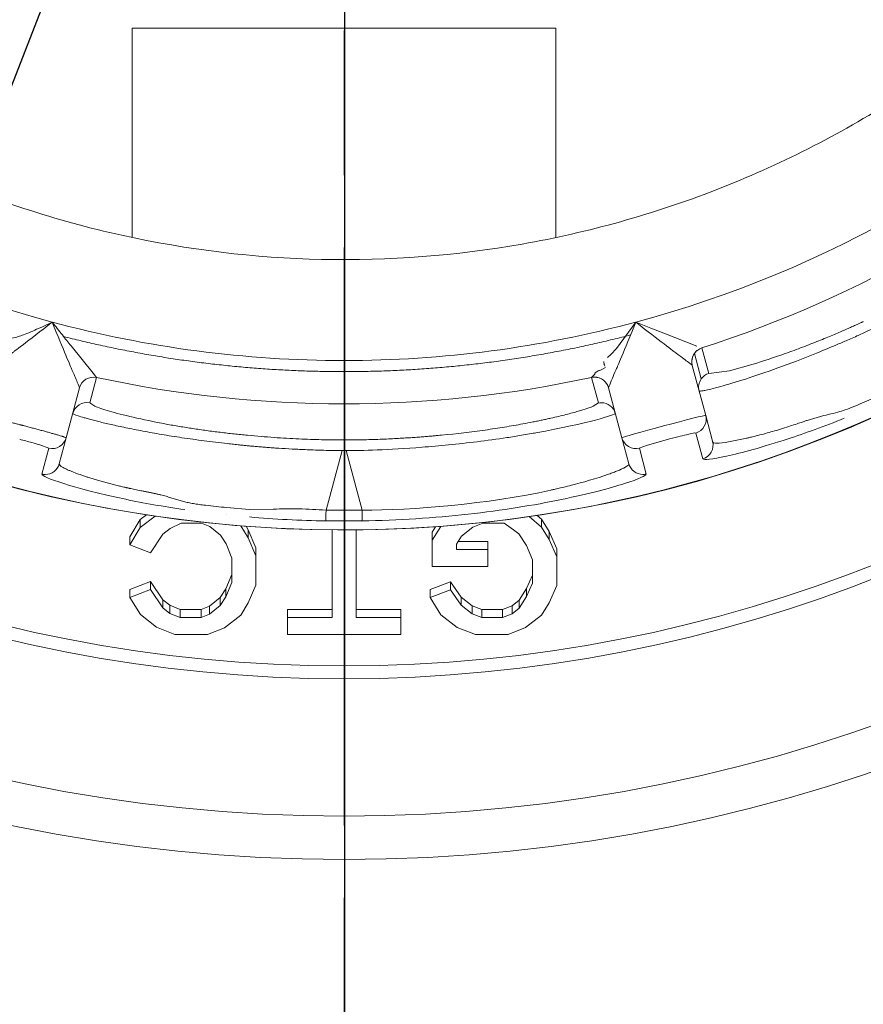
# Model space of a CAD drawing. Extents: x 0 to 283, y 0 to 196.
# Tile 17 of 28: x 229.17 to 232.09, y 89.41 to 92.82. Entities that reach past the tile are written whole.
import ezdxf

# ---------------------------------------------------------------- set-up
doc = ezdxf.new("R2010")
doc.units = 0
doc.linetypes.add('CENTER', pattern=[12, 8, -1, 2, -1])
doc.layers.get('0').update_dxf_attribs({"linetype": 'CONTINUOUS'})
doc.layers.get('DEFPOINTS').update_dxf_attribs({"linetype": 'CONTINUOUS'})
doc.layers.add('CTR', color=7, linetype='CENTER')
doc.layers.add('DIM', color=7, linetype='CONTINUOUS')
doc.layers.add('TANGENT EDGES', color=7, linetype='CONTINUOUS', lineweight=0)
doc.layers.add('VISIBLE', color=255, linetype='CONTINUOUS', lineweight=0)
doc.styles.add('SANSSERIF', font='sanss___.ttf')
doc.dimstyles.new('ISO-25', dxfattribs={"dimtxt": 2.5, "dimasz": 2.5, "dimexe": 1.25, "dimexo": 1, "dimgap": 0.6, "dimtad": 1, "dimdec": 1, "dimzin": 9, "dimdsep": 46, "dimtxsty": 'SANSSERIF', "dimcen": 0.75, "dimadec": 1, "dimazin": 0, "dimtfac": 1, "dimtdec": 1, "dimtmove": 0, "dimatfit": 3, "dimfxl": 1, "dimarcsym": 0})
doc.dimstyles.new('ISO-25$0', dxfattribs={"dimtxt": 2.5, "dimasz": 2.5, "dimexe": 1.25, "dimexo": 1, "dimgap": 0.6, "dimtad": 1, "dimdec": 1, "dimzin": 9, "dimdsep": 46, "dimtxsty": 'SANSSERIF', "dimcen": 0.75, "dimadec": 1, "dimazin": 0, "dimtfac": 1, "dimtdec": 1, "dimtmove": 0, "dimatfit": 3, "dimfxl": 1, "dimarcsym": 0})

# ---------------------------------------------------------------- blocks, each defined once
blk = doc.blocks.new('*D10')
at = {"layer": 'DEFPOINTS', "color": 0, "transparency": 16777216}
for p in [(230.2915, 95.5383), (239.1665, 73.8132), (256.1127, 73.8132)]:
    blk.add_point(p, dxfattribs=at)
at = {"layer": 'DIM', "color": 0, "lineweight": -2, "transparency": 16777216}
for p, q in [((256.1127, 95.5383), (256.1127, 120.1341)), ((232.2915, 95.5383), (258.6127, 95.5383)), ((256.1127, 78.8132), (256.1127, 90.5383)), ((241.1665, 73.8132), (258.6127, 73.8132))]:
    blk.add_line(p, q, dxfattribs=at)
at = {"layer": 'DIM', "color": 0, "transparency": 16777216}
for points in [[(255.2794, 90.5383), (256.946, 90.5383), (256.1127, 95.5383)], [(255.2794, 78.8132), (256.946, 78.8132), (256.1127, 73.8132)]]:
    blk.add_solid(points, dxfattribs=at)
at = {"layer": 'DIM', "color": 0, "transparency": 16777216, "insert": (252.3338, 110.5939), "char_height": 5, "attachment_point": 5, "rotation": 90, "style": 'SANSSERIF'}
blk.add_mtext('43.45', dxfattribs=at)
blk = doc.blocks.new('*D11')
at = {"layer": 'DEFPOINTS', "color": 0, "transparency": 16777216}
for p in [(230.2926, 95.5386), (242.9165, 77.5632), (242.9165, 52.6763)]:
    blk.add_point(p, dxfattribs=at)
at = {"layer": 'DIM', "color": 0, "lineweight": -2, "transparency": 16777216}
for p, q in [((230.2926, 93.5386), (230.2926, 50.1763)), ((242.9165, 75.5632), (242.9165, 50.1763)), ((235.2926, 52.6763), (237.9165, 52.6763)), ((242.9165, 52.6763), (266.9626, 52.6763))]:
    blk.add_line(p, q, dxfattribs=at)
at = {"layer": 'DIM', "color": 0, "transparency": 16777216}
for points in [[(235.2926, 53.5097), (235.2926, 51.843), (230.2926, 52.6763)], [(237.9165, 53.5097), (237.9165, 51.843), (242.9165, 52.6763)]]:
    blk.add_solid(points, dxfattribs=at)
at = {"layer": 'DIM', "color": 0, "transparency": 16777216, "insert": (257.4395, 56.4518), "char_height": 5, "attachment_point": 5, "style": 'SANSSERIF'}
blk.add_mtext('25.25', dxfattribs=at)
blk = doc.blocks.new('*D32')
at = {"color": 0, "lineweight": -2, "transparency": 16777216}
for p, q in [((234.1534, 105.4361), (235.9711, 110.094)), ((232.3357, 100.7782), (228.2459, 90.2979)), ((212.8528, 50.8526), (226.4282, 85.64))]:
    blk.add_line(p, q, dxfattribs=at)
at = {"color": 0, "transparency": 16777216}
for points in [[(233.3771, 105.7391), (234.9297, 105.1332), (232.3357, 100.7782)], [(225.6519, 85.943), (227.2045, 85.3371), (228.2459, 90.2979)]]:
    blk.add_solid(points, dxfattribs=at)
at = {"layer": 'DEFPOINTS', "color": 0, "transparency": 16777216}
for p in [(232.3357, 100.7782), (228.2459, 90.2979)]:
    blk.add_point(p, dxfattribs=at)
at = {"color": 0, "transparency": 16777216, "insert": (213.0431, 61.8292), "char_height": 5, "attachment_point": 5, "rotation": 68.6823, "style": 'SANSSERIF'}
blk.add_mtext('∅22.5', dxfattribs=at)

msp = doc.modelspace()

# ---------------------------------------------------------------- linework, layer by layer
at = {"layer": 'CTR', "ltscale": 0.25}
msp.add_line((230.2915, 107.0303), (230.2915, 84.0439), dxfattribs=at)
at = {"layer": 'TANGENT EDGES'}
for p, q in [((231.5264, 91.5755), (231.5028, 91.6636)), ((231.4954, 91.622), (231.4953, 91.6222)), ((229.4349, 91.5802), (229.429, 91.5582)), ((231.1468, 91.5802), (231.1468, 91.5805)), ((231.1704, 91.4921), (231.1468, 91.5802)), ((229.429, 91.5582), (229.4113, 91.4921)), ((229.376, 91.5446), (229.376, 91.5443)), ((231.2057, 91.5443), (231.2057, 91.5446)), ((229.4284, 91.481), (229.4113, 91.4921)), ((231.1704, 91.4921), (231.1526, 91.4807)), ((231.5072, 91.3883), (231.5317, 91.2988)), ((229.2693, 91.336), (229.2458, 91.2463)), ((230.2838, 91.3273), (230.2286, 91.1215)), ((230.2838, 91.3273), (230.2979, 91.3273)), ((230.353, 91.1215), (230.2979, 91.3273)), ((231.3358, 91.2463), (231.3123, 91.336)), ((230.2908, 90.6913), (230.2908, 90.5826))]:
    msp.add_line(p, q, dxfattribs=at)
for centre, radius, start, end in [((230.2908, 95.5381), 4.4848, 180, 325), ((230.2908, 95.5381), 4.9555, 183.7604, 270), ((230.2908, 95.5381), 4.9555, 270, 356.2396), ((230.2908, 95.5381), 3.8992, 225, 255), ((230.2908, 95.5381), 3.8992, 285, 315), ((231.5435, 91.6351), 0.05, 107.7949, 195), ((231.5437, 91.6349), 0.05, 107.766, 145), ((231.5437, 91.6349), 0.05, 145, 194.9999), ((229.4242, 91.5316), 0.05, 77.7949, 165), ((229.4243, 91.5314), 0.05, 77.766, 164.9999), ((231.1574, 91.5314), 0.05, 90, 102.191), ((231.1574, 91.5314), 0.05, 15.0059, 90), ((229.4007, 91.4433), 0.05, 77.7665, 164.9989), ((231.1809, 91.4432), 0.05, 15.0157, 89.9623), ((231.4934, 91.4363), 0.05, 286.025, 15), ((230.2908, 95.5381), 4.1737, 269.9044, 270.0956), ((231.3002, 91.3845), 0.05, 195, 283.9748), ((231.5174, 91.3467), 0.05, 286.6289, 14.9599), ((229.2574, 91.2949), 0.05, 270.0388, 344.9449)]:
    msp.add_arc(centre, radius, start, end, dxfattribs=at)
for centre, major_axis, ratio, start_param, end_param in [((230.3909, 91.2472), (-1.0385, 0.209), 0.023047, -0.0011, 0.193622), ((230.3569, 91.4094), (-0.9381, 0.0907), 0.085482, 0.567883, 0.766747), ((230.2697, 91.4478), (0.8748, 0.0562), 0.11442, 5.474413, 5.524864), ((230.2296, 91.1344), (-0.0011, -0.05), 0.015514, -1.30897, -0.033518), ((230.2908, 95.1917), (4.2143, 0), 0.965926, -1.585559, -1.556034)]:
    msp.add_ellipse(centre, major_axis=major_axis, ratio=ratio, start_param=start_param, end_param=end_param, dxfattribs=at)
for points, knots in [([(230.2979, 91.3273), (230.3529, 91.3277), (230.4434, 91.3299), (230.6191, 91.3436), (230.6841, 91.35), (230.7854, 91.3625), (230.8197, 91.3672), (230.871, 91.3749), (230.888, 91.3776), (230.9217, 91.3832), (230.9435, 91.387), (231.1353, 91.4218), (231.2306, 91.4514), (231.2293, 91.4562)], [0, 0, 0, 0, 0.25, 0.25, 0.375, 0.375, 0.4375, 0.4375, 0.46875, 0.46875, 0.5, 0.5, 1, 1, 1, 1]), ([(231.1011, 91.4635), (231.0885, 91.4599), (231.0743, 91.456), (231.0585, 91.452), (231.0505, 91.45), (231.0422, 91.448), (231.0334, 91.4459), (231.0247, 91.4438), (231.0155, 91.4417), (231.006, 91.4395), (231.0012, 91.4385), (230.9963, 91.4374), (230.9914, 91.4363), (230.9864, 91.4352), (230.9813, 91.4341), (230.9761, 91.433), (230.9709, 91.4319), (230.9657, 91.4308), (230.9603, 91.4297), (230.9549, 91.4286), (230.9494, 91.4275), (230.9438, 91.4264), (230.9327, 91.4241), (230.9212, 91.4219), (230.9092, 91.4197)], [0.25, 0.25, 0.25, 0.25, 0.3214286, 0.3214286, 0.3214286, 0.3571429, 0.3571429, 0.3571429, 0.3928571, 0.3928571, 0.3928571, 0.4107143, 0.4107143, 0.4107143, 0.4285714, 0.4285714, 0.4285714, 0.4464286, 0.4464286, 0.4464286, 0.4642857, 0.4642857, 0.4642857, 0.5, 0.5, 0.5, 0.5]), ([(231.8922, 91.4318), (231.8907, 91.4314), (231.885, 91.4294), (231.8706, 91.4244), (231.8648, 91.4224), (231.8514, 91.4179), (231.8397, 91.414), (231.8183, 91.407), (231.797, 91.4005), (231.7801, 91.3956)], [0.5000011, 0.5000011, 0.5000011, 0.5000011, 0.53125, 0.53125, 0.546875, 0.546875, 0.5625, 0.5625, 0.6250001, 0.6250001, 0.6250001, 0.6250001]), ([(231.7801, 91.3956), (231.7632, 91.3907), (231.7459, 91.3859), (231.7201, 91.3792), (231.7116, 91.3771), (231.6989, 91.374), (231.6946, 91.373), (231.6863, 91.3711), (231.6857, 91.3709), (231.678, 91.3692)], [0.6250001, 0.6250001, 0.6250001, 0.6250001, 0.6875, 0.6875, 0.71875, 0.71875, 0.734375, 0.734375, 0.7500001, 0.7500001, 0.7500001, 0.7500001]), ([(229.6835, 91.1669), (229.6808, 91.1677), (229.678, 91.1685), (229.6751, 91.1693), (229.6722, 91.1701), (229.6692, 91.1709), (229.6662, 91.1717), (229.6632, 91.1725), (229.6601, 91.1733), (229.6569, 91.1741), (229.6553, 91.1745), (229.6537, 91.1749), (229.6521, 91.1753), (229.6505, 91.1757), (229.6489, 91.176), (229.6472, 91.1764), (229.6456, 91.1768), (229.6439, 91.1772), (229.6422, 91.1776), (229.6405, 91.178), (229.6388, 91.1783), (229.6371, 91.1787), (229.6354, 91.1791), (229.6337, 91.1795), (229.6319, 91.1798), (229.6302, 91.1802), (229.6284, 91.1806), (229.6267, 91.1809), (229.6231, 91.1817), (229.619, 91.1825), (229.6151, 91.1833), (229.6113, 91.1841), (229.6075, 91.1848), (229.6038, 91.1856), (229.6001, 91.1863), (229.5965, 91.1871), (229.5929, 91.1878), (229.5894, 91.1885), (229.5859, 91.1892), (229.5825, 91.1899), (229.5757, 91.1913), (229.5691, 91.1927), (229.5629, 91.194), (229.5598, 91.1946), (229.5567, 91.1953), (229.5537, 91.1959), (229.5523, 91.1962), (229.5508, 91.1965), (229.5493, 91.1968), (229.5479, 91.1972), (229.5464, 91.1975), (229.545, 91.1978), (229.5436, 91.1981), (229.5422, 91.1984), (229.5408, 91.1987), (229.5401, 91.1988), (229.5394, 91.199), (229.5387, 91.1991), (229.538, 91.1993), (229.5373, 91.1994), (229.5366, 91.1996), (229.5353, 91.1999), (229.5339, 91.2002), (229.5326, 91.2005), (229.5313, 91.2008), (229.53, 91.2011), (229.5287, 91.2014), (229.5261, 91.202), (229.5236, 91.2025), (229.5211, 91.2031), (229.5186, 91.2037), (229.5162, 91.2043), (229.5139, 91.2048), (229.5092, 91.206), (229.5033, 91.2074), (229.4974, 91.2089), (229.4915, 91.2104), (229.4857, 91.2119), (229.4799, 91.2134), (229.4742, 91.215), (229.4685, 91.2165), (229.4629, 91.218), (229.4573, 91.2195), (229.4518, 91.2211), (229.4465, 91.2226), (229.4438, 91.2234), (229.4411, 91.2241), (229.4384, 91.2249), (229.4358, 91.2257), (229.4332, 91.2264), (229.4306, 91.2272), (229.4254, 91.2287), (229.4203, 91.2303), (229.4154, 91.2318), (229.4104, 91.2333), (229.4059, 91.2348), (229.4018, 91.2361), (229.3977, 91.2374), (229.3936, 91.2388), (229.3896, 91.2401), (229.3856, 91.2415), (229.3816, 91.2429), (229.3777, 91.2443), (229.3698, 91.2471), (229.3621, 91.2499), (229.3549, 91.2528), (229.3513, 91.2542), (229.3478, 91.2556), (229.3445, 91.257), (229.3411, 91.2584), (229.3379, 91.2598), (229.3349, 91.2612), (229.3288, 91.2639), (229.3234, 91.2666), (229.3189, 91.2691), (229.31, 91.2741), (229.3048, 91.2786), (229.3057, 91.282)], [0.4375, 0.4375, 0.4375, 0.4375, 0.4475446, 0.4475446, 0.4475446, 0.4575893, 0.4575893, 0.4575893, 0.4676339, 0.4676339, 0.4676339, 0.4726562, 0.4726562, 0.4726562, 0.4776786, 0.4776786, 0.4776786, 0.4827009, 0.4827009, 0.4827009, 0.4877232, 0.4877232, 0.4877232, 0.4927455, 0.4927455, 0.4927455, 0.4977679, 0.4977679, 0.4977679, 0.5078125, 0.5078125, 0.5078125, 0.5178571, 0.5178571, 0.5178571, 0.5279018, 0.5279018, 0.5279018, 0.5379464, 0.5379464, 0.5379464, 0.5580357, 0.5580357, 0.5580357, 0.5680804, 0.5680804, 0.5680804, 0.5731027, 0.5731027, 0.5731027, 0.578125, 0.578125, 0.578125, 0.5831473, 0.5831473, 0.5831473, 0.5856585, 0.5856585, 0.5856585, 0.5881696, 0.5881696, 0.5881696, 0.593192, 0.593192, 0.593192, 0.5982143, 0.5982143, 0.5982143, 0.6082589, 0.6082589, 0.6082589, 0.6183036, 0.6183036, 0.6183036, 0.6383929, 0.6383929, 0.6383929, 0.6584821, 0.6584821, 0.6584821, 0.6785714, 0.6785714, 0.6785714, 0.6986607, 0.6986607, 0.6986607, 0.7087054, 0.7087054, 0.7087054, 0.71875, 0.71875, 0.71875, 0.7388393, 0.7388393, 0.7388393, 0.7589286, 0.7589286, 0.7589286, 0.7790179, 0.7790179, 0.7790179, 0.7991071, 0.7991071, 0.7991071, 0.8392857, 0.8392857, 0.8392857, 0.859375, 0.859375, 0.859375, 0.8794643, 0.8794643, 0.8794643, 0.9196429, 0.9196429, 0.9196429, 0.9999907, 0.9999907, 0.9999907, 0.9999907]), ([(231.2759, 91.282), (231.2762, 91.2811), (231.2762, 91.2798), (231.2732, 91.2765), (231.2716, 91.2751), (231.2679, 91.2725), (231.2664, 91.2716), (231.2629, 91.2696), (231.2598, 91.2679), (231.2528, 91.2644), (231.2458, 91.2612), (231.2327, 91.2558), (231.2255, 91.2529), (231.2173, 91.2499), (231.2116, 91.2478), (231.2108, 91.2474), (231.1641, 91.2308), (231.1149, 91.2172), (231.0583, 91.2028), (231.0421, 91.199), (231.0238, 91.1947), (231.0186, 91.1935), (231.0125, 91.1921), (231.0107, 91.1917), (231.0077, 91.1911), (231.0124, 91.1921), (230.7889, 91.1422), (230.5267, 91.1212), (230.353, 91.1215)], [0, 0, 0, 0, 0.0625, 0.0625, 0.09375, 0.09375, 0.109375, 0.109375, 0.125, 0.125, 0.1875, 0.1875, 0.21875, 0.234375, 0.234375, 0.25, 0.25, 0.375, 0.375, 0.4375, 0.4375, 0.46875, 0.46875, 0.484375, 0.484375, 0.5, 0.5, 1, 1, 1, 1]), ([(229.2458, 91.2463), (229.2447, 91.236), (229.3529, 91.1973), (229.5969, 91.1461), (229.6657, 91.134), (229.7398, 91.1233)], [0, 0, 0, 0, 0.5, 0.5, 0.6670378, 0.6670378, 0.6670378, 0.6670378])]:
    msp.add_open_spline(points, degree=3, knots=knots, dxfattribs=at)
for points in [[(231.3242, 91.2449), (231.3024, 91.2449), (231.2816, 91.2609), (231.2759, 91.282)], [(231.2614, 91.2134), (231.311, 91.2292), (231.3364, 91.2412), (231.3358, 91.2463)], [(231.0433, 91.1584), (231.1387, 91.1783), (231.212, 91.1977), (231.2614, 91.2134)], [(230.353, 91.1215), (230.3538, 91.0738), (230.3533, 91.0846), (230.3525, 91.0844)], [(229.9638, 91.0978), (230.0495, 91.0904), (230.1387, 91.0857), (230.2285, 91.0844)]]:
    msp.add_open_spline(points, degree=3, dxfattribs=at)
at = {"layer": 'VISIBLE'}
for p, q in [((229.5583, 92.0645), (229.5583, 92.7881)), ((229.5583, 92.7881), (231.0233, 92.7881)), ((231.0233, 92.0645), (231.0233, 92.7881)), ((229.2274, 91.7469), (229.245, 91.7548)), ((229.245, 91.7548), (229.2816, 91.7717)), ((231.2329, 91.6805), (231.3, 91.7717)), ((231.3524, 91.7509), (231.3, 91.7717)), ((231.3974, 91.7332), (231.3524, 91.7509)), ((231.5111, 91.6886), (231.3974, 91.7332)), ((229.3466, 91.6894), (229.4231, 91.5948)), ((231.5285, 91.6825), (231.5283, 91.6827)), ((231.5285, 91.6825), (231.5521, 91.5944)), ((231.1804, 91.6063), (231.195, 91.6146)), ((231.5417, 91.4492), (231.4954, 91.622)), ((231.7062, 91.6266), (231.624, 91.6037)), ((229.4231, 91.5948), (229.4348, 91.5805)), ((229.4348, 91.5805), (229.4349, 91.5802)), ((231.1468, 91.5805), (231.1571, 91.591)), ((231.1595, 91.5967), (231.1694, 91.6033)), ((231.624, 91.6037), (231.5521, 91.5944)), ((229.3297, 91.3716), (229.376, 91.5443)), ((231.2057, 91.5443), (231.2056, 91.5443)), ((231.2519, 91.3716), (231.2057, 91.5443)), ((232.1435, 91.5179), (232.076, 91.4888)), ((231.5657, 91.3596), (231.5417, 91.4492)), ((231.9509, 91.4488), (231.8922, 91.4318)), ((229.2386, 91.347), (229.2693, 91.336)), ((229.3057, 91.282), (229.3297, 91.3716)), ((231.2759, 91.282), (231.2519, 91.3716)), ((231.3375, 91.3452), (231.3122, 91.3361)), ((231.405, 91.3646), (231.3375, 91.3452)), ((231.5657, 91.3596), (231.5657, 91.3596)), ((229.3057, 91.282), (229.3057, 91.282)), ((229.744, 91.1494), (229.6835, 91.1669)), ((229.6078, 91.1054), (229.5862, 91.0886)), ((229.9627, 91.1236), (229.8851, 91.1302)), ((229.8856, 91.1054), (229.8856, 91.1054)), ((230.046, 91.125), (229.9627, 91.1236)), ((229.5862, 91.0886), (229.5496, 91.0295)), ((229.6377, 91.1009), (229.5862, 91.0609)), ((229.5862, 91.0609), (229.5862, 91.0886)), ((229.6893, 91.0575), (229.7273, 91.076)), ((229.7273, 91.076), (229.7981, 91.076)), ((229.7981, 91.076), (229.8267, 91.0645)), ((230.7368, 91.0626), (230.7709, 91.076)), ((230.7709, 91.076), (230.8446, 91.076)), ((230.8446, 91.076), (230.8769, 91.0539)), ((230.9738, 91.0627), (230.9307, 91.099)), ((230.9738, 91.0904), (230.9587, 91.1031)), ((231.0001, 91.048), (230.9738, 91.0904)), ((230.9738, 91.0904), (230.9738, 91.0627)), ((229.5862, 91.0609), (229.5496, 91.0018)), ((229.6217, 90.9735), (229.6644, 91.038)), ((229.6644, 91.038), (229.6893, 91.0575)), ((229.8267, 91.0645), (229.8631, 91.0351)), ((229.9597, 91.0252), (229.9339, 91.0673)), ((229.9597, 91.053), (229.9518, 91.0659)), ((229.9861, 90.9914), (229.9597, 91.053)), ((229.9597, 91.053), (229.9597, 91.0252)), ((230.2493, 91.0533), (230.2493, 90.7501)), ((230.3328, 90.7501), (230.3328, 91.0533)), ((230.6254, 91.0654), (230.5961, 91.0178)), ((230.6076, 91.0643), (230.5961, 91.0455)), ((230.5961, 91.0455), (230.5961, 91.0178)), ((230.6254, 91.0656), (230.6254, 91.0654)), ((230.6257, 91.0656), (230.6254, 91.0654)), ((230.697, 91.0313), (230.7368, 91.0626)), ((230.8769, 91.0539), (230.8959, 91.0393)), ((230.8959, 91.0393), (230.9214, 90.9989)), ((231.0001, 91.0202), (230.9738, 91.0627)), ((231.0001, 91.048), (231.0001, 91.0202)), ((231.0263, 90.9881), (231.0001, 91.048)), ((229.5496, 91.0295), (229.5496, 91.0018)), ((229.5496, 91.0018), (229.6217, 90.9735)), ((229.8631, 91.0351), (229.8826, 91.0044)), ((229.8826, 91.0044), (229.9026, 90.9554)), ((229.9861, 90.9637), (229.9597, 91.0252)), ((230.5961, 91.0178), (230.5961, 90.9264)), ((230.6795, 91.0041), (230.697, 91.0313)), ((230.6795, 90.9852), (230.6795, 91.0041)), ((230.7887, 91.0129), (230.6852, 91.0129)), ((230.7887, 91.0129), (230.7887, 90.9852)), ((231.0263, 90.9604), (231.0001, 91.0202)), ((229.9861, 90.9914), (229.9861, 90.9637)), ((230.7887, 90.9852), (230.6795, 90.9852)), ((230.7887, 90.9264), (230.7887, 90.9852)), ((230.9214, 90.9989), (230.9428, 90.9501)), ((231.0263, 90.9881), (231.0263, 90.9604)), ((229.9026, 90.9554), (229.9026, 90.8707)), ((229.9861, 90.8625), (229.9861, 90.9637)), ((230.9428, 90.9501), (230.9428, 90.8693)), ((231.0263, 90.8608), (231.0263, 90.9604)), ((230.5961, 90.9264), (230.7887, 90.9264)), ((229.6217, 90.8752), (229.5496, 90.847)), ((229.6217, 90.8752), (229.6217, 90.8475)), ((229.6645, 90.8109), (229.6217, 90.8752)), ((229.9026, 90.8985), (229.8823, 90.8497)), ((229.9026, 90.8707), (229.8823, 90.822)), ((230.6592, 90.8739), (230.5893, 90.8469)), ((230.6592, 90.8462), (230.6592, 90.8739)), ((230.6954, 90.8205), (230.6592, 90.8739)), ((230.9428, 90.897), (230.9215, 90.8507)), ((230.9428, 90.8693), (230.9215, 90.823)), ((229.6217, 90.8475), (229.5496, 90.8193)), ((229.5496, 90.847), (229.5496, 90.8193)), ((229.6645, 90.7832), (229.6217, 90.8475)), ((229.8823, 90.8497), (229.8626, 90.8191)), ((229.8823, 90.8497), (229.8823, 90.822)), ((229.9596, 90.8009), (229.9861, 90.8625)), ((230.5893, 90.8469), (230.5893, 90.8191)), ((230.6592, 90.8462), (230.5893, 90.8191)), ((230.6954, 90.7928), (230.6592, 90.8462)), ((230.9215, 90.8507), (230.8962, 90.8098)), ((230.9215, 90.8507), (230.9215, 90.823)), ((231, 90.8008), (231.0263, 90.8608)), ((229.5496, 90.8193), (229.5863, 90.7602)), ((229.6645, 90.8109), (229.6645, 90.7832)), ((229.6883, 90.7923), (229.6645, 90.8109)), ((229.8626, 90.8191), (229.8254, 90.7894)), ((229.8823, 90.822), (229.8626, 90.7913)), ((229.8626, 90.8191), (229.8626, 90.7913)), ((229.9336, 90.7583), (229.9596, 90.8009)), ((230.5893, 90.8191), (230.6262, 90.7595)), ((230.7336, 90.7908), (230.6954, 90.8205)), ((230.6954, 90.8205), (230.6954, 90.7928)), ((230.8962, 90.8098), (230.872, 90.791)), ((230.9215, 90.823), (230.8962, 90.7821)), ((230.8962, 90.8098), (230.8962, 90.7821)), ((230.9737, 90.7581), (231, 90.8008)), ((229.6883, 90.7645), (229.6645, 90.7832)), ((229.7243, 90.7778), (229.6883, 90.7923)), ((229.6883, 90.7923), (229.6883, 90.7645)), ((229.7243, 90.7501), (229.6883, 90.7645)), ((229.7243, 90.7778), (229.7243, 90.7501)), ((229.7962, 90.7778), (229.7243, 90.7778)), ((229.8254, 90.7894), (229.7962, 90.7778)), ((229.7962, 90.7778), (229.7962, 90.7501)), ((229.8626, 90.7913), (229.8254, 90.7617)), ((229.8254, 90.7894), (229.8254, 90.7617)), ((230.2493, 90.7778), (230.0952, 90.7778)), ((230.0952, 90.7778), (230.0952, 90.7501)), ((230.4869, 90.7778), (230.3328, 90.7778)), ((230.4869, 90.7778), (230.4869, 90.7501)), ((230.7336, 90.763), (230.6954, 90.7928)), ((230.7336, 90.7908), (230.7336, 90.763)), ((230.7671, 90.7778), (230.7336, 90.7908)), ((230.7671, 90.7501), (230.7336, 90.763)), ((230.7671, 90.7778), (230.7671, 90.7501)), ((230.8393, 90.7778), (230.7671, 90.7778)), ((230.872, 90.791), (230.8393, 90.7778)), ((230.8393, 90.7778), (230.8393, 90.7501)), ((230.872, 90.7633), (230.8393, 90.7501)), ((230.872, 90.791), (230.872, 90.7633)), ((230.8962, 90.7821), (230.872, 90.7633)), ((229.5863, 90.7602), (229.642, 90.7168)), ((229.7962, 90.7501), (229.7243, 90.7501)), ((229.8254, 90.7617), (229.7962, 90.7501)), ((229.8779, 90.7148), (229.9336, 90.7583)), ((230.0952, 90.7501), (230.0952, 90.6913)), ((230.2493, 90.7501), (230.0952, 90.7501)), ((230.4869, 90.7501), (230.3328, 90.7501)), ((230.4869, 90.6913), (230.4869, 90.7501)), ((230.6262, 90.7595), (230.6823, 90.7158)), ((230.8393, 90.7501), (230.7671, 90.7501)), ((230.9182, 90.7156), (230.9737, 90.7581)), ((229.642, 90.7168), (229.7057, 90.6913)), ((229.8182, 90.6913), (229.8779, 90.7148)), ((230.6823, 90.7158), (230.7456, 90.6913)), ((230.8585, 90.6913), (230.9182, 90.7156)), ((229.7057, 90.6913), (229.8182, 90.6913)), ((230.0952, 90.6913), (230.4869, 90.6913)), ((230.7456, 90.6913), (230.8585, 90.6913))]:
    msp.add_line(p, q, dxfattribs=at)
for radius in [5.625, 5.475]:
    msp.add_circle((230.2908, 95.5381), radius, dxfattribs=at)
for centre, radius, start, end in [((230.2908, 95.5381), 4.485, 180, 0), ((230.2908, 95.5381), 5, 183.7269, 270), ((230.2908, 95.5381), 5, 270, 356.2731), ((230.2908, 95.5381), 4.0491, 287.7949, 312.2051), ((230.2947, 95.5304), 3.5415, 291.2364, 302.5136), ((230.2881, 95.5299), 3.5415, 246.2364, 257.5136), ((230.2931, 95.5298), 3.5415, 279.9864, 291.2636), ((230.2898, 95.5296), 3.5415, 257.4864, 268.7636), ((230.2915, 95.5295), 3.5415, 268.7364, 280.0136), ((230.2908, 95.5381), 3.8992, 255, 270), ((230.2908, 95.5381), 3.8992, 270, 285), ((230.2908, 95.5381), 4.0491, 257.7949, 282.2051), ((231.1574, 91.5316), 0.05, 90, 102.2051), ((231.1574, 91.5316), 0.05, 15, 90), ((231.5674, 91.5467), 0.0501, 107.7883, 144.954), ((231.5673, 91.5468), 0.05, 145.0001, 195.0148), ((231.1574, 91.5314), 0.05, 15, 15.0059), ((231.181, 91.4434), 0.0498, 90.0598, 102.2954), ((229.2814, 91.3845), 0.05, 256.025, 345), ((231.5174, 91.3467), 0.05, 14.9599, 14.9999), ((229.2574, 91.2949), 0.05, 344.9449, 344.9849), ((229.2574, 91.2944), 0.0495, 256.4849, 269.9906), ((231.3242, 91.2932), 0.0483, 270.0294, 283.8751), ((230.2909, 95.5475), 4.4635, 269.199, 270.7904)]:
    msp.add_arc(centre, radius, start, end, dxfattribs=at)
for centre, major_axis, ratio, start_param, end_param in [((229.2587, 91.7531), (-0.2511, 0.3155), 0.073145, 4.572789, 4.713131), ((229.3013, 91.7789), (0.2197, -0.2846), 0.054609, -1.431124, -1.293211), ((231.0417, 91.8901), (-0.0197, -0.3037), 0.87999, 0.713346, 0.867749), ((232.41, 91.9943), (-0.8544, -0.3891), 0.085523, 0.565198, 0.765422), ((231.2118, 91.6365), (-0.0218, -0.009), 0.658205, -0.476468, 0), ((231.2339, 91.7301), (-0.018, -0.1305), 0.389877, -0.613501, -0.515648), ((231.1306, 91.5936), (0.0279, 0.0011), 0.385858, 5.940275, 6.187932), ((231.2209, 91.6525), (-0.0618, -0.068), 0.196773, -0.453558, -0.372994), ((231.2155, 91.5203), (-0.2149, -0.0498), 0.416634, -1.503308, -1.451774), ((230.4134, 91.3129), (-1.0016, 0.1795), 0.043108, 0.19027, 0.377794), ((230.1776, 91.3154), (0.9919, 0.1768), 0.043377, -0.381429, -0.192841), ((230.3584, 91.3643), (-0.9411, 0.1288), 0.059221, 0.374108, 0.569792), ((230.2966, 91.4594), (0.836, 0.0444), 0.125738, 5.423288, 5.475294), ((230.2915, 91.4972), (0.8427, 0.0227), 0.161969, 5.118689, 5.32438), ((230.2974, 91.468), (0.8348, 0.0387), 0.133691, 5.320538, 5.423739), ((229.1717, 91.3612), (-0.1009, 0.027), 0.043834, 4.323112, 4.751381), ((229.1755, 91.3616), (0.0924, -0.0251), 0.03436, 0.828287, 1.183823), ((230.2448, 91.0583), (-0.9597, 0.1195), 0.030048, -1.18294, -1.098821), ((230.1948, 90.496), (-0.9561, 0.0993), 0.650999, -1.440633, -1.347314), ((230.2182, 90.7125), (-1.0245, 0.0769), 0.397758, -1.551128, -1.45955)]:
    msp.add_ellipse(centre, major_axis=major_axis, ratio=ratio, start_param=start_param, end_param=end_param, dxfattribs=at)
for points, knots in [([(231.519, 91.5338), (231.5191, 91.5335), (231.5194, 91.533), (231.5231, 91.533), (231.5249, 91.5332), (231.529, 91.5338), (231.5306, 91.534), (231.5345, 91.5347), (231.538, 91.5354), (231.5443, 91.5367), (231.5508, 91.5382), (231.5684, 91.5425), (231.5821, 91.546), (231.6399, 91.5619), (231.7097, 91.5838), (231.8325, 91.6282), (231.8775, 91.6453), (231.9493, 91.6744), (231.9863, 91.6898), (232.0246, 91.7062), (232.0504, 91.7175), (232.0701, 91.7262), (232.1277, 91.752), (232.2335, 91.7992), (232.3901, 91.8879)], [0, 0, 0, 0, 0.0625, 0.0625, 0.09375, 0.09375, 0.109375, 0.109375, 0.125, 0.125, 0.1875, 0.1875, 0.25, 0.25, 0.5, 0.5, 0.625, 0.625, 0.6875, 0.71875, 0.71875, 0.75, 0.75, 1, 1, 1, 1]), ([(229.2816, 91.7717), (229.2411, 91.74), (229.2041, 91.7116), (229.1688, 91.6847), (229.1599, 91.678), (229.1503, 91.6707), (229.1477, 91.6688), (229.1436, 91.6657), (229.1475, 91.6685), (229.116, 91.6452), (229.1088, 91.6402), (229.0924, 91.6269), (229.0873, 91.6228), (229.0863, 91.6222)], [0, 0, 0, 0, 0.25, 0.25, 0.375, 0.375, 0.4375, 0.4375, 0.5, 0.5, 0.75, 0.75, 1, 1, 1, 1]), ([(229.2816, 91.7717), (229.3199, 91.6763), (229.3454, 91.617), (229.3503, 91.6059), (229.3567, 91.5912), (229.363, 91.5766), (229.3658, 91.5701), (229.3728, 91.5534), (229.3756, 91.5462), (229.376, 91.5446)], [-1, -1, -1, -1, -0.5, -0.5, -0.375, -0.375, -0.25, -0.25, 0, 0, 0, 0]), ([(231.3, 91.7717), (231.2808, 91.724), (231.2629, 91.6809), (231.2458, 91.64), (231.2415, 91.6297), (231.2368, 91.6186), (231.2355, 91.6156), (231.2335, 91.6109), (231.2354, 91.6153), (231.2198, 91.5794), (231.2161, 91.5715), (231.2085, 91.5517), (231.2061, 91.5456), (231.2057, 91.5446)], [0, 0, 0, 0, 0.25, 0.25, 0.375, 0.375, 0.4375, 0.4375, 0.5, 0.5, 0.75, 0.75, 1, 1, 1, 1]), ([(231.4953, 91.6222), (231.4942, 91.6234), (231.4881, 91.6282), (231.4737, 91.6392), (231.468, 91.6434), (231.4552, 91.6529), (231.4424, 91.6624), (231.4326, 91.6697), (231.3809, 91.7083), (231.3, 91.7717)], [0, 0, 0, 0, 0.25, 0.25, 0.375, 0.375, 0.5, 0.5, 1, 1, 1, 1]), ([(232.0869, 91.7736), (232.0866, 91.7735), (232.0863, 91.7733), (232.086, 91.7732), (232.0857, 91.773), (232.0853, 91.7728), (232.0849, 91.7727), (232.0845, 91.7725), (232.0841, 91.7723), (232.0837, 91.7721), (232.0833, 91.7719), (232.0828, 91.7717), (232.0823, 91.7715), (232.0818, 91.7713), (232.0813, 91.771), (232.0808, 91.7708), (232.0802, 91.7705), (232.0797, 91.7703), (232.0791, 91.77), (232.0779, 91.7695), (232.0766, 91.7689), (232.0752, 91.7682), (232.0738, 91.7676), (232.0723, 91.7669), (232.0707, 91.7662), (232.0691, 91.7655), (232.0674, 91.7647), (232.0656, 91.7639), (232.0637, 91.763), (232.0618, 91.7622), (232.0598, 91.7613), (232.0578, 91.7604), (232.0557, 91.7594), (232.0534, 91.7584), (232.049, 91.7564), (232.0441, 91.7543), (232.0389, 91.752), (232.0363, 91.7508), (232.0335, 91.7496), (232.0307, 91.7484), (232.0279, 91.7471), (232.025, 91.7458), (232.0219, 91.7445), (232.0159, 91.7419), (232.0095, 91.7391), (232.0027, 91.7362), (231.9959, 91.7333), (231.9888, 91.7303), (231.9813, 91.7271), (231.9738, 91.724), (231.966, 91.7207), (231.9579, 91.7173), (231.9497, 91.714), (231.9412, 91.7105), (231.9325, 91.707), (231.9238, 91.7035), (231.9147, 91.6999), (231.9055, 91.6962), (231.8962, 91.6926), (231.8867, 91.6889), (231.877, 91.6852), (231.8576, 91.6778), (231.8374, 91.6704), (231.8169, 91.6631)], [0.25, 0.25, 0.25, 0.25, 0.2544643, 0.2544643, 0.2544643, 0.2589286, 0.2589286, 0.2589286, 0.2633929, 0.2633929, 0.2633929, 0.2678571, 0.2678571, 0.2678571, 0.2723214, 0.2723214, 0.2723214, 0.2767857, 0.2767857, 0.2767857, 0.2857143, 0.2857143, 0.2857143, 0.2946429, 0.2946429, 0.2946429, 0.3035714, 0.3035714, 0.3035714, 0.3125, 0.3125, 0.3125, 0.3214286, 0.3214286, 0.3214286, 0.3392857, 0.3392857, 0.3392857, 0.3482143, 0.3482143, 0.3482143, 0.3571429, 0.3571429, 0.3571429, 0.375, 0.375, 0.375, 0.3928571, 0.3928571, 0.3928571, 0.4107143, 0.4107143, 0.4107143, 0.4285714, 0.4285714, 0.4285714, 0.4464286, 0.4464286, 0.4464286, 0.4642857, 0.4642857, 0.4642857, 0.5, 0.5, 0.5, 0.5]), ([(229.3297, 91.3716), (229.3297, 91.3719), (229.3283, 91.3726), (229.3256, 91.3736), (229.3242, 91.3741), (229.3225, 91.3747), (229.3205, 91.3753), (229.3195, 91.3757), (229.3184, 91.376), (229.3172, 91.3764), (229.3161, 91.3767), (229.3148, 91.3771), (229.3136, 91.3775), (229.311, 91.3783), (229.3081, 91.3792), (229.305, 91.3801), (229.3019, 91.381), (229.2986, 91.382), (229.295, 91.383), (229.2914, 91.3841), (229.2876, 91.3852), (229.2837, 91.3863), (229.2797, 91.3874), (229.2755, 91.3886), (229.2712, 91.3898), (229.2669, 91.391), (229.2624, 91.3922), (229.2578, 91.3935), (229.2532, 91.3948), (229.2484, 91.3961), (229.2435, 91.3974), (229.2387, 91.3987), (229.2337, 91.4001), (229.2287, 91.4014), (229.2236, 91.4028), (229.2185, 91.4041), (229.2133, 91.4055), (229.2081, 91.4069), (229.2029, 91.4083), (229.1976, 91.4097), (229.195, 91.4103), (229.1924, 91.411), (229.1897, 91.4117), (229.1871, 91.4124), (229.1845, 91.4131), (229.1818, 91.4138), (229.1811, 91.414), (229.1804, 91.4142), (229.1797, 91.4143), (229.179, 91.4145), (229.1782, 91.4147), (229.1774, 91.4149), (229.1767, 91.4151), (229.1759, 91.4154), (229.175, 91.4156), (229.1742, 91.4158), (229.1734, 91.416), (229.1725, 91.4162), (229.1708, 91.4167), (229.1689, 91.4172), (229.167, 91.4177), (229.1651, 91.4182), (229.1631, 91.4187), (229.161, 91.4193), (229.1569, 91.4204), (229.1524, 91.4216), (229.1476, 91.4228), (229.1452, 91.4235), (229.1427, 91.4241), (229.1402, 91.4248), (229.1376, 91.4254), (229.135, 91.4261), (229.1323, 91.4268), (229.1297, 91.4275), (229.1269, 91.4283), (229.1242, 91.429), (229.1214, 91.4297), (229.1186, 91.4304), (229.1157, 91.4312), (229.1129, 91.4319), (229.11, 91.4327), (229.1071, 91.4334), (229.1042, 91.4342), (229.1012, 91.435), (229.0983, 91.4357), (229.0924, 91.4372), (229.0866, 91.4387), (229.0809, 91.4402), (229.0777, 91.441), (229.0747, 91.4417), (229.0719, 91.4424), (229.0692, 91.4431), (229.0667, 91.4437), (229.0644, 91.4443), (229.0622, 91.4448), (229.0601, 91.4453), (229.0582, 91.4457), (229.0564, 91.4462), (229.0547, 91.4466), (229.0532, 91.4469), (229.0517, 91.4473), (229.0504, 91.4475), (229.0493, 91.4478), (229.0481, 91.4481), (229.0471, 91.4483), (229.0462, 91.4484), (229.0445, 91.4488), (229.0433, 91.449), (229.0424, 91.4492), (229.0419, 91.4492), (229.0416, 91.4493), (229.0413, 91.4493), (229.041, 91.4493), (229.0408, 91.4493), (229.0406, 91.4494), (229.0404, 91.4494), (229.0403, 91.4494), (229.0402, 91.4493), (229.0402, 91.4493), (229.0401, 91.4493), (229.0401, 91.4493), (229.04, 91.4493), (229.04, 91.4493), (229.04, 91.4493), (229.04, 91.4493), (229.04, 91.4493), (229.04, 91.4493), (229.04, 91.4493), (229.04, 91.4492), (229.0399, 91.4492), (229.0399, 91.4492), (229.0399, 91.4492), (229.0399, 91.4492), (229.0399, 91.4492), (229.0399, 91.4492), (229.0399, 91.4492)], [0, 0, 0, 0, 0.071429, 0.071429, 0.071429, 0.107143, 0.107143, 0.107143, 0.125, 0.125, 0.125, 0.142857, 0.142857, 0.142857, 0.178571, 0.178571, 0.178571, 0.214286, 0.214286, 0.214286, 0.25, 0.25, 0.25, 0.285714, 0.285714, 0.285714, 0.321429, 0.321429, 0.321429, 0.357143, 0.357143, 0.357143, 0.392857, 0.392857, 0.392857, 0.428571, 0.428571, 0.428571, 0.464286, 0.464286, 0.464286, 0.482143, 0.482143, 0.482143, 0.5, 0.5, 0.5, 0.508929, 0.508929, 0.508929, 0.517857, 0.517857, 0.517857, 0.526786, 0.526786, 0.526786, 0.535714, 0.535714, 0.535714, 0.553571, 0.553571, 0.553571, 0.571429, 0.571429, 0.571429, 0.607143, 0.607143, 0.607143, 0.625, 0.625, 0.625, 0.642857, 0.642857, 0.642857, 0.660714, 0.660714, 0.660714, 0.678571, 0.678571, 0.678571, 0.696429, 0.696429, 0.696429, 0.714286, 0.714286, 0.714286, 0.75, 0.75, 0.75, 0.767857, 0.767857, 0.767857, 0.785714, 0.785714, 0.785714, 0.803571, 0.803571, 0.803571, 0.821429, 0.821429, 0.821429, 0.839286, 0.839286, 0.839286, 0.857143, 0.857143, 0.857143, 0.892857, 0.892857, 0.892857, 0.910714, 0.910714, 0.910714, 0.928571, 0.928571, 0.928571, 0.946429, 0.946429, 0.946429, 0.964286, 0.964286, 0.964286, 0.973214, 0.973214, 0.973214, 0.982143, 0.982143, 0.982143, 0.991071, 0.991071, 0.991071, 0.995536, 0.995536, 0.995536, 1, 1, 1, 1]), ([(229.3708, 91.4477), (229.3763, 91.4459), (229.3832, 91.4437), (229.392, 91.4412), (229.3965, 91.4399), (229.4013, 91.4385), (229.4067, 91.437), (229.4121, 91.4356), (229.4181, 91.434), (229.4246, 91.4323), (229.4274, 91.4315), (229.4304, 91.4308), (229.4335, 91.43), (229.4365, 91.4292), (229.4396, 91.4284), (229.4429, 91.4276), (229.4493, 91.426), (229.4561, 91.4244), (229.4632, 91.4227), (229.4703, 91.421), (229.4778, 91.4193), (229.4855, 91.4175), (229.4933, 91.4158), (229.5014, 91.414), (229.5099, 91.4122), (229.5183, 91.4103), (229.5271, 91.4085), (229.5362, 91.4066), (229.5453, 91.4047), (229.5547, 91.4028), (229.5645, 91.4008), (229.5743, 91.3989), (229.5843, 91.3969), (229.5947, 91.395), (229.6052, 91.393), (229.6159, 91.391), (229.6269, 91.389), (229.6376, 91.3871), (229.6486, 91.3852), (229.6598, 91.3833), (229.671, 91.3814), (229.6825, 91.3795), (229.6943, 91.3776), (229.7061, 91.3757), (229.7181, 91.3739), (229.7303, 91.372), (229.7426, 91.3702), (229.755, 91.3684), (229.7678, 91.3666), (229.7805, 91.3648), (229.7934, 91.3631), (229.8065, 91.3614), (229.8196, 91.3596), (229.833, 91.3579), (229.8465, 91.3563), (229.86, 91.3547), (229.8737, 91.353), (229.8876, 91.3515), (229.8946, 91.3507), (229.9016, 91.3499), (229.9086, 91.3492), (229.9156, 91.3484), (229.9227, 91.3477), (229.9298, 91.347), (229.9318, 91.3467), (229.9339, 91.3465), (229.936, 91.3463), (229.938, 91.3461), (229.9402, 91.3459), (229.9424, 91.3457), (229.9468, 91.3453), (229.9514, 91.3448), (229.9562, 91.3444), (229.961, 91.3439), (229.9659, 91.3434), (229.9712, 91.343), (229.9764, 91.3425), (229.9818, 91.342), (229.9874, 91.3415), (229.993, 91.3411), (229.9988, 91.3406), (230.0048, 91.3401), (230.0109, 91.3396), (230.0171, 91.3391), (230.0236, 91.3386), (230.0301, 91.3381), (230.0367, 91.3376), (230.0436, 91.3371), (230.0505, 91.3366), (230.0576, 91.3361), (230.065, 91.3357), (230.0796, 91.3347), (230.0952, 91.3337), (230.1116, 91.3328), (230.1281, 91.332), (230.1454, 91.3311), (230.1636, 91.3304), (230.1727, 91.33), (230.1821, 91.3296), (230.1916, 91.3293), (230.2012, 91.329), (230.211, 91.3287), (230.221, 91.3284), (230.241, 91.3279), (230.262, 91.3275), (230.2838, 91.3273)], [0.125, 0.125, 0.125, 0.125, 0.1875, 0.1875, 0.1875, 0.21875, 0.21875, 0.21875, 0.25, 0.25, 0.25, 0.265625, 0.265625, 0.265625, 0.28125, 0.28125, 0.28125, 0.3125, 0.3125, 0.3125, 0.34375, 0.34375, 0.34375, 0.375, 0.375, 0.375, 0.40625, 0.40625, 0.40625, 0.4375, 0.4375, 0.4375, 0.46875, 0.46875, 0.46875, 0.5, 0.5, 0.5, 0.53125, 0.53125, 0.53125, 0.5625, 0.5625, 0.5625, 0.59375, 0.59375, 0.59375, 0.625, 0.625, 0.625, 0.65625, 0.65625, 0.65625, 0.6875, 0.6875, 0.6875, 0.71875, 0.71875, 0.71875, 0.734375, 0.734375, 0.734375, 0.75, 0.75, 0.75, 0.7578125, 0.7578125, 0.7578125, 0.765625, 0.765625, 0.765625, 0.78125, 0.78125, 0.78125, 0.796875, 0.796875, 0.796875, 0.8125, 0.8125, 0.8125, 0.828125, 0.828125, 0.828125, 0.84375, 0.84375, 0.84375, 0.859375, 0.859375, 0.859375, 0.875, 0.875, 0.875, 0.90625, 0.90625, 0.90625, 0.9375, 0.9375, 0.9375, 0.953125, 0.953125, 0.953125, 0.96875, 0.96875, 0.96875, 1, 1, 1, 1]), ([(231.2519, 91.3716), (231.2515, 91.3733), (231.3204, 91.3927), (231.4721, 91.4333), (231.5413, 91.4509), (231.5417, 91.4492)], [-1, -1, -1, -1, -0.5, -0.5, 0, 0, 0, 0]), ([(230.2839, 91.3643), (230.2728, 91.3644), (230.2614, 91.3644), (230.2496, 91.3646), (230.2378, 91.3647), (230.2257, 91.3649), (230.2132, 91.3652), (230.2007, 91.3655), (230.1879, 91.3659), (230.1748, 91.3663), (230.1616, 91.3668), (230.1482, 91.3673), (230.1344, 91.3679), (230.1207, 91.3686), (230.1067, 91.3693), (230.0923, 91.3701), (230.078, 91.3709), (230.0635, 91.3719), (230.0487, 91.3729), (230.0339, 91.3739), (230.0189, 91.3751), (230.0037, 91.3763), (229.9884, 91.3776), (229.973, 91.3789), (229.9575, 91.3804), (229.9419, 91.3819), (229.9263, 91.3835), (229.9105, 91.3852), (229.8947, 91.3869), (229.8788, 91.3887), (229.8629, 91.3907), (229.847, 91.3926), (229.8311, 91.3947), (229.8152, 91.3968), (229.7994, 91.399), (229.7835, 91.4013), (229.7678, 91.4036), (229.7521, 91.406), (229.7366, 91.4085), (229.7212, 91.4111), (229.7058, 91.4136), (229.6907, 91.4163), (229.6759, 91.419)], [0, 0, 0, 0, 0.0357143, 0.0357143, 0.0357143, 0.0714286, 0.0714286, 0.0714286, 0.1071429, 0.1071429, 0.1071429, 0.1428571, 0.1428571, 0.1428571, 0.1785714, 0.1785714, 0.1785714, 0.2142857, 0.2142857, 0.2142857, 0.25, 0.25, 0.25, 0.2857143, 0.2857143, 0.2857143, 0.3214286, 0.3214286, 0.3214286, 0.3571429, 0.3571429, 0.3571429, 0.3928571, 0.3928571, 0.3928571, 0.4285714, 0.4285714, 0.4285714, 0.4642857, 0.4642857, 0.4642857, 0.5, 0.5, 0.5, 0.5]), ([(230.6279, 91.3808), (230.6243, 91.3804), (230.6205, 91.3801), (230.6164, 91.3797), (230.6143, 91.3795), (230.6122, 91.3793), (230.6099, 91.3791), (230.6077, 91.3789), (230.6055, 91.3787), (230.6031, 91.3785), (230.6007, 91.3783), (230.5983, 91.3781), (230.5958, 91.3778), (230.5933, 91.3776), (230.5907, 91.3774), (230.5881, 91.3772), (230.5828, 91.3767), (230.5772, 91.3763), (230.5712, 91.3758), (230.5653, 91.3753), (230.5591, 91.3748), (230.5526, 91.3743), (230.5461, 91.3738), (230.5392, 91.3733), (230.5321, 91.3728), (230.5249, 91.3723), (230.5174, 91.3718), (230.5096, 91.3714), (230.5018, 91.3709), (230.4937, 91.3704), (230.4853, 91.3699), (230.4769, 91.3694), (230.4681, 91.369), (230.459, 91.3685), (230.4499, 91.3681), (230.4405, 91.3676), (230.4307, 91.3672), (230.421, 91.3668), (230.4109, 91.3664), (230.4005, 91.3661), (230.3901, 91.3658), (230.3793, 91.3655), (230.3682, 91.3652), (230.3461, 91.3647), (230.3226, 91.3644), (230.2978, 91.3643)], [0.75, 0.75, 0.75, 0.75, 0.7678571, 0.7678571, 0.7678571, 0.7767857, 0.7767857, 0.7767857, 0.7857143, 0.7857143, 0.7857143, 0.7946429, 0.7946429, 0.7946429, 0.8035714, 0.8035714, 0.8035714, 0.8214286, 0.8214286, 0.8214286, 0.8392857, 0.8392857, 0.8392857, 0.8571429, 0.8571429, 0.8571429, 0.875, 0.875, 0.875, 0.8928571, 0.8928571, 0.8928571, 0.9107143, 0.9107143, 0.9107143, 0.9285714, 0.9285714, 0.9285714, 0.9464286, 0.9464286, 0.9464286, 0.9642857, 0.9642857, 0.9642857, 1, 1, 1, 1]), ([(231.4751, 91.3823), (231.4751, 91.3823), (231.4751, 91.3823), (231.4565, 91.378), (231.4374, 91.3734), (231.405, 91.3646)], [0.2499715, 0.2499715, 0.2499715, 0.2499715, 0.25, 0.25, 0.5000049, 0.5000049, 0.5000049, 0.5000049]), ([(229.8116, 91.1383), (229.804, 91.1392), (229.7967, 91.1401), (229.7897, 91.1411), (229.7862, 91.1416), (229.7829, 91.142), (229.7796, 91.1426), (229.7763, 91.1431), (229.773, 91.1436), (229.7699, 91.1441), (229.7668, 91.1447), (229.7637, 91.1452), (229.7608, 91.1458), (229.7549, 91.1469), (229.7493, 91.1481), (229.744, 91.1494)], [0.3125, 0.3125, 0.3125, 0.3125, 0.33035714, 0.33035714, 0.33035714, 0.33928571, 0.33928571, 0.33928571, 0.34821429, 0.34821429, 0.34821429, 0.35714286, 0.35714286, 0.35714286, 0.375, 0.375, 0.375, 0.375])]:
    msp.add_open_spline(points, degree=3, knots=knots, dxfattribs=at)
for points in [[(229.1352, 91.7146), (229.1523, 91.7181), (229.1667, 91.7222), (229.1778, 91.7263)], [(229.1778, 91.7263), (229.189, 91.7304), (229.2111, 91.7394), (229.2274, 91.7469)], [(232.076, 91.4888), (232.0511, 91.4784), (232.0261, 91.4684), (232.0116, 91.464)], [(232.0116, 91.464), (231.9964, 91.4594), (231.9689, 91.4531), (231.9509, 91.4488)], [(231.8265, 91.3681), (231.8858, 91.3876), (231.9515, 91.4114), (232.021, 91.4393)], [(231.5072, 91.3883), (231.5065, 91.3892), (231.4937, 91.3866), (231.4751, 91.3823)], [(231.678, 91.3692), (231.5552, 91.3422), (231.5663, 91.3574), (231.5657, 91.3596)], [(231.6138, 91.308), (231.6648, 91.3192), (231.7375, 91.339), (231.8265, 91.3681)], [(231.5317, 91.2988), (231.5338, 91.2941), (231.563, 91.2968), (231.6138, 91.308)], [(230.7196, 91.1076), (230.8373, 91.1207), (230.9474, 91.1384), (231.0433, 91.1584)], [(230.3525, 91.0844), (230.4781, 91.0861), (230.6026, 91.0946), (230.7196, 91.1076)]]:
    msp.add_open_spline(points, degree=3, dxfattribs=at)
msp.add_rational_spline([(231.282, 91.7274), (230.7942, 91.6005), (230.2901, 91.6006), (229.7979, 91.6007), (229.3208, 91.7219)], [0.96653717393, 0.975167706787, 1, 0.975737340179, 0.966941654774], degree=2, knots=[0.00765655, 0.00765655, 0.00765655, 0.011363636, 0.011363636, 0.014985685, 0.014985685, 0.014985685], dxfattribs=at)

# ---------------------------------------------------------------- dimensions: what is measured, and where the dimension line sits
dim = msp.add_diameter_dim_2p(p1=(232.3357, 100.7782), p2=(228.2459, 90.2979), dimstyle='ISO-25', override={"dimscale": 2, "dimlfac": 2, "dimdsep": 46, "dimtxsty": 'SANSSERIF'})
dim.commit()
dim.dimension.update_dxf_attribs({"geometry": '*D32', "text_midpoint": (216.5953, 60.4429), "dimtype": 163})
at = {"layer": 'DIM'}
dim = msp.add_linear_dim(base=(256.1127, 73.8132), p1=(230.2915, 95.5383), p2=(239.1665, 73.8132), angle=90, dimstyle='ISO-25$0', override={"dimscale": 2, "dimdec": 2, "dimlfac": 2, "dimzin": 1}, dxfattribs=at)
dim.commit()
dim.dimension.update_dxf_attribs({"geometry": '*D10', "text_midpoint": (256.1127, 110.5939), "dimtype": 160})
dim = msp.add_linear_dim(base=(242.9165, 52.6763), p1=(230.2926, 95.5386), p2=(242.9165, 77.5632), dimstyle='ISO-25$0', override={"dimscale": 2, "dimdec": 2, "dimlfac": 2}, dxfattribs=at)
dim.commit()
dim.dimension.update_dxf_attribs({"geometry": '*D11', "text_midpoint": (257.4395, 56.4518)})

doc.saveas('drawing.dxf')
